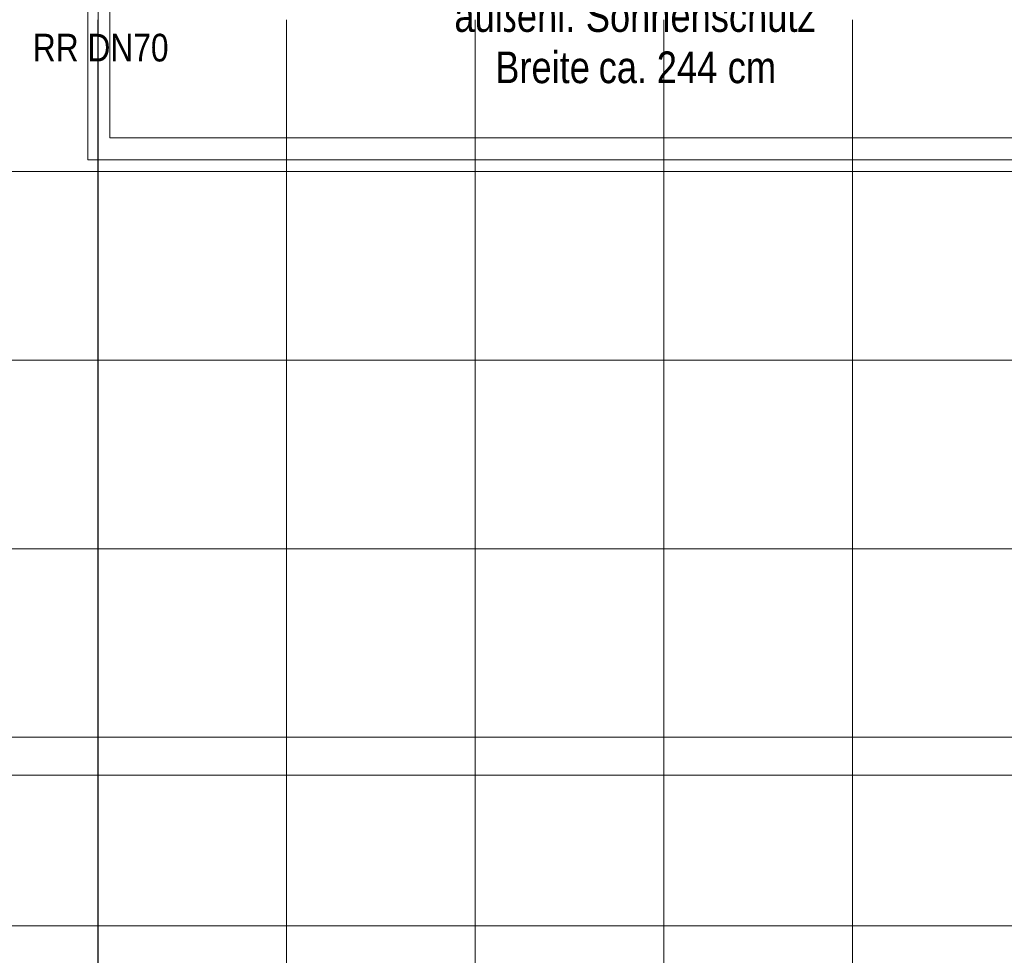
# Model space of a CAD drawing. Extents: x -620 to 3480, y 62 to 1102.
# Tile 45 of 256: x -162 to -99, y 529 to 589. Entities that reach past the tile are written whole.
import ezdxf
from ezdxf.lldxf.tags import DXFTag

# ---------------------------------------------------------------- set-up
doc = ezdxf.new("R2010")
doc.units = 0
doc.layers.get('0').update_dxf_attribs({"lineweight": 13})
doc.layers.add('40 -41 Abwasser_Wasser_Gas- 1 Abwasser + sanitäre Anlagen', color=7, linetype='Continuous', lineweight=9, true_color=0xff6633)
doc.layers.add('70 -72 Beschriftung- 1 Beschriftung allgemein', color=7, linetype='Continuous', lineweight=9, true_color=0xff6633)
doc.layers.add('60- 61 allgemeine Ausstattung- 4 Terrassen', color=7, linetype='Continuous', lineweight=9)
doc.layers.add('70 -71 Achsen- 1 Gebäudeachsen', color=7, linetype='STRICHPUNKT2-A06G9SLK8I', lineweight=18)
doc.styles.get("Standard").update_dxf_attribs({"font": 'ARIALN.TTF'})
tags = doc.linetypes.add('grob-A06G9SLJ8I', pattern=[14, 3, -8, 3]).pattern_tags.tags
tags[8:9] = [DXFTag(74, 4), DXFTag(75, 0), DXFTag(340, '0'), DXFTag(46, 0.0), DXFTag(50, 0.0), DXFTag(44, 0.0), DXFTag(45, 0.0)]
tags[6:7] = [DXFTag(74, 4), DXFTag(75, 0), DXFTag(340, '0'), DXFTag(46, 0.0), DXFTag(50, 0.0), DXFTag(44, 0.0), DXFTag(45, 0.0)]
tags[4:5] = [DXFTag(74, 4), DXFTag(75, 0), DXFTag(340, '0'), DXFTag(46, 0.0), DXFTag(50, 0.0), DXFTag(44, 0.0), DXFTag(45, 0.0)]
tags = doc.linetypes.add('STRICHPUNKT2-A06G9SLK8I', pattern=[12.7, 6.35, -3.175, 0, -3.175]).pattern_tags.tags
tags[10:11] = [DXFTag(74, 4), DXFTag(75, 0), DXFTag(340, '0'), DXFTag(46, 0.0), DXFTag(50, 0.0), DXFTag(44, 0.0), DXFTag(45, 0.0)]
tags[8:9] = [DXFTag(74, 4), DXFTag(75, 0), DXFTag(340, '0'), DXFTag(46, 0.0), DXFTag(50, 0.0), DXFTag(44, 0.0), DXFTag(45, 0.0)]
tags[6:7] = [DXFTag(74, 4), DXFTag(75, 0), DXFTag(340, '0'), DXFTag(46, 0.0), DXFTag(50, 0.0), DXFTag(44, 0.0), DXFTag(45, 0.0)]
tags[4:5] = [DXFTag(74, 4), DXFTag(75, 0), DXFTag(340, '0'), DXFTag(46, 0.0), DXFTag(50, 0.0), DXFTag(44, 0.0), DXFTag(45, 0.0)]

# ---------------------------------------------------------------- blocks, each defined once
blk = doc.blocks.new('Referenz-A06G9SLM8I')
at = {"layer": '40 -41 Abwasser_Wasser_Gas- 1 Abwasser + sanitäre Anlagen', "color": 0, "linetype": 'grob-A06G9SLJ8I', "lineweight": -2, "ltscale": 0.13}
for p, q in [((-157.704, 580.044), (-157.704, 590.744)), ((-156.304, 590.744), (-156.304, 581.444)), ((-156.304, 581.444), (15.601, 581.444)), ((15.601, 580.044), (-157.704, 580.044))]:
    blk.add_line(p, q, dxfattribs=at)
at = {"layer": '60- 61 allgemeine Ausstattung- 4 Terrassen', "color": 0, "lineweight": -2}
for p, q in [((-157.054, 435.304), (-157.054, 588.964)), ((-145.054, 435.304), (-145.054, 588.964)), ((-133.054, 435.304), (-133.054, 588.964)), ((-121.054, 435.304), (-121.054, 588.964)), ((-109.054, 435.304), (-109.054, 588.964)), ((-426.004, 579.304), (13.396, 579.304)), ((-426.004, 567.304), (13.396, 567.304)), ((-426.004, 555.304), (13.396, 555.304)), ((-426.004, 543.304), (13.396, 543.304)), ((-426.004, 531.304), (13.396, 531.304))]:
    blk.add_line(p, q, dxfattribs=at)
at = {"layer": '70 -71 Achsen- 1 Gebäudeachsen', "color": 0, "linetype": 'STRICHPUNKT2-A06G9SLK8I', "lineweight": -2, "ltscale": 0.13}
for p, q in [((-157.033, 1075.824), (-157.033, 76.384)), ((-554.534, 540.884), (92.907, 540.884))]:
    blk.add_line(p, q, dxfattribs=at)
at = {"layer": '70 -72 Beschriftung- 1 Beschriftung allgemein', "color": 0, "linetype": 'Continuous', "lineweight": -2, "ltscale": 0.13, "attachment_point": 1}
for s, insert, char_height in [('{\\fArial Narrow;außenl.}', (-134.375, 590.203), 2.01377), ('{\\fArial Narrow;Sonnenschutz}', (-126.015, 590.203), 2.01377), ('{\\fArial Narrow;RR DN70}', (-161.195, 588.067), 1.76205), ('{\\fArial Narrow;Breite}', (-131.778, 586.94), 2.01377), ('{\\fArial Narrow;ca.}', (-125.192, 586.94), 2.01377), ('{\\fArial Narrow;244}', (-121.497, 586.94), 2.01377), ('{\\fArial Narrow;cm}', (-116.983, 586.94), 2.01377)]:
    blk.add_mtext(s, dxfattribs=dict(at, insert=insert, char_height=char_height))

msp = doc.modelspace()

# ---------------------------------------------------------------- block references
at = {"color": 8, "lineweight": 13, "ltscale": 0.13, "true_color": 0x808080}
msp.add_blockref('Referenz-A06G9SLM8I', (0, 0), dxfattribs=at)

doc.saveas('drawing.dxf')
